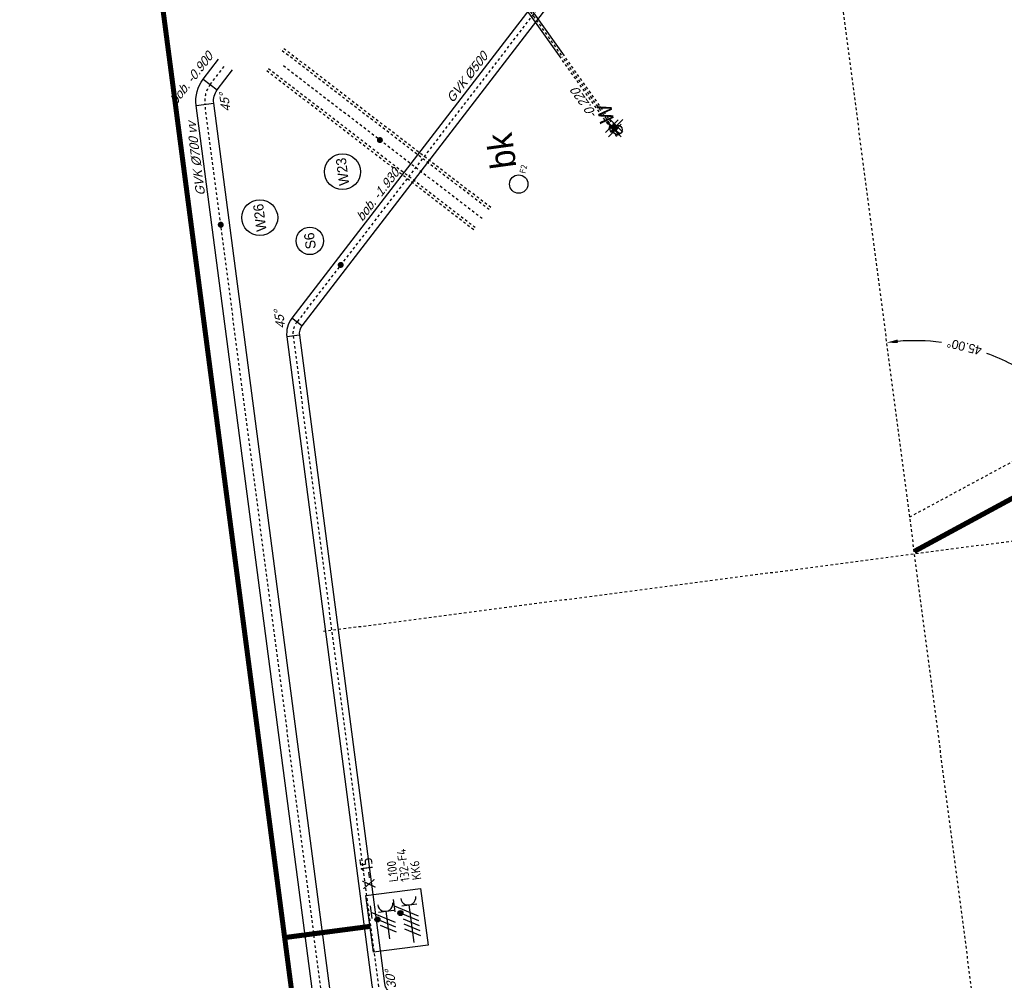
# Model space of a CAD drawing. Header units: metres. Extents: x 118052 to 118564, y 454784 to 455719.
# Tile 101 of 160: x 118426 to 118465, y 455237 to 455275. Entities that reach past the tile are written whole.
import ezdxf
from ezdxf.enums import TextEntityAlignment as Align

# ---------------------------------------------------------------- set-up
doc = ezdxf.new("R2010")
doc.units = ezdxf.units.M
doc.header["$LTSCALE"] = 0.5
doc.header["$PDMODE"] = 3
doc.header["$PDSIZE"] = 0.25
for name, pattern in [('DASHED', [19.05, 12.7, -6.35]), ('Tauw_HIDDEN2', [5.6, 4, -1.6]), ('Tauw_L_Center1', [13, 8, -1.67, 1.66, -1.67]), ('Tauw_L_Center2', [6.499, 4, -0.833, 0.833, -0.833]), ('Tauw_Stramien', [13, 8, -1.67, 1.66, -1.67])]:
    doc.linetypes.add(name, pattern=pattern)
for name, color, linetype in [('EL6221--', 6, 'Continuous'), ('EL6222--', 6, 'Continuous'), ('EL_N_A_EB00----REVISIE~-_-----', 1, 'Continuous'), ('KABELLOOP', 6, 'Continuous'), ('Koningsstal VIEUWPORT', 254, 'Continuous'), ('TOPOD22', 6, 'Continuous'), ('TOPOD25', 6, 'Continuous'), ('ZU_B_-_AL999---LW_bet900-105_gw__20_^200~M_-----', 1, 'Continuous'), ('ZU_B_-_AL999---LW_pvc160_vbr11__18_^200~N_-----', 1, 'Continuous'), ('ZU_B_-_EL999---LB_PE-90_sdr00~H_-----', 1, 'Tauw_L_Center2'), ('ZU_B_-_EL999---LB_pvc160_zgr00~H_-----', 1, 'Tauw_L_Center2'), ('ZU_B_-_EL999---LB_pvc160_zgr00~W_-----', 8, 'Tauw_HIDDEN2'), ('ZU_B_-_EL999---LS_bet500-70_gw~H_-----', 1, 'Tauw_L_Center2'), ('ZU_B_-_EL999---LW_bet900-105_gw~H_-----', 1, 'Tauw_L_Center1'), ('ZU_B_-_EL999---LW_bet900-105_gw~W_-----', 8, 'Tauw_HIDDEN2'), ('ZU_B_-_ML999---LW_bet900-105_gw__20_^200~M_-----', 1, 'Continuous'), ('ZU_B_A_EL999---L__GY-AFSLUITER-150_pn10~W_-----', 9, 'Continuous'), ('ZU_B_N_MB00X---ALG_Stramien~-_-----', 6, 'Tauw_Stramien'), ('ZU_N_-_AL999---LS_GVK500_pgr05__18_^200~-_-----', 7, 'Continuous'), ('ZU_N_-_AL999---LS_GVK500_pgr05__18_^200~B_-----', 7, 'Continuous'), ('ZU_N_-_AL999---LS_GVK500_pgr05__18_^200~N_-----', 7, 'Continuous'), ('ZU_N_-_AL999---LS_GVK500_pgr05__20_^200~M_-----', 7, 'Continuous'), ('ZU_N_-_AL999---LW_gvk700_vgr05__18_^200~-_-----', 7, 'Continuous'), ('ZU_N_-_AL999---LW_gvk700_vgr05__18_^200~B_-----', 7, 'Continuous'), ('ZU_N_-_AL999---LW_gvk700_vgr05__18_^200~N_-----', 7, 'Continuous'), ('ZU_N_-_AL999---LW_gvk700_vgr05__20_^200~M_-----', 7, 'Continuous'), ('ZU_N_-_DX1AMA--_maatvoering_ANG__18_^200', 7, 'Continuous'), ('ZU_N_-_EL999---LB_pvc160_zgr00~H_-----', 2, 'Tauw_L_Center2'), ('ZU_N_-_EL999---LB_pvc160_zgr00~W_-----', 8, 'Continuous'), ('ZU_N_-_EL999---LS_GVK500_pgr05~H_-----', 2, 'Tauw_L_Center2'), ('ZU_N_-_EL999---LS_GVK500_pgr05~W_-----', 2, 'Continuous'), ('ZU_N_-_EL999---LW_gvk700_vgr05~H_-----', 2, 'Tauw_L_Center1'), ('ZU_N_-_EL999---LW_gvk700_vgr05~W_-----', 2, 'Continuous'), ('ZU_N_-_ML999---LS_GVK500_pgr05__20_^200~M_-----', 7, 'Continuous'), ('ZU_N_-_ML999---LW_gvk700_vgr05__20_^200~M_-----', 7, 'Continuous')]:
    doc.layers.add(name, color=color, linetype=linetype)
doc.styles.add('BURO-018', font='Isocp.shx', dxfattribs={"height": 360})
doc.styles.add('BURO-025', font='Isocp.shx', dxfattribs={"height": 500})
doc.styles.add('ROMANS', font='tcb_ltype.shx')
doc.styles.add('TAUW-ISOCP', font='tcb_isocp.shx')
doc.styles.add('tcb_isocp', font='tcb_isocp.shx')
doc.styles.add('WB025', font='ISO.SHX', dxfattribs={"height": 2.5})
doc.dimstyles.new('tzu18-dot_^200', dxfattribs={"dimscale": 200, "dimtxt": 1.8, "dimasz": 3, "dimexe": 2, "dimexo": 0, "dimgap": 0.5, "dimtad": 1, "dimdec": 0, "dimzin": 0, "dimdsep": 46, "dimtxsty": 'TAUW-ISOCP', "dimblk": 'DOTSMALL', "dimcen": 2, "dimdle": 1.5, "dimclre": 8, "dimadec": 0, "dimazin": 0, "dimtp": 1, "dimtm": 1, "dimtfac": 1, "dimtix": 1, "dimtmove": 1, "dimatfit": 3, "dimldrblk": 'DOTSMALL', "dimfxl": 1, "dimtvp": 0.5, "dimtolj": 1, "dimtzin": 0, "dimlwd": -1, "dimlwe": 5, "dimarcsym": 0})

# ---------------------------------------------------------------- blocks, each defined once
blk = doc.blocks.new('meAF150T-Z')
for p, q in [((-210, 104), (-207, 108)), ((-210, -104), (-210, 104)), ((-207, 108), (-207, 142)), ((-207, 142), (-191, 142)), ((-207, -108), (-207, 108)), ((-191, 142), (-191, -142)), ((-186, 91), (-175, 89)), ((-175, 89), (-175, -81)), ((-35, 89), (-24, 91)), ((-35, 89), (-35, -81)), ((-19, -142), (-19, 142)), ((-19, 142), (-3, 142)), ((-3, 142), (-3, 108)), ((-3, 108), (-3, -108)), ((-3, 108), (0, 104)), ((0, 104), (0, -104)), ((-207, -108), (-210, -104)), ((-207, -142), (-207, -108)), ((-191, -142), (-207, -142)), ((-175, -89), (-186, -91)), ((-24, -91), (-35, -89)), ((-3, -142), (-19, -142)), ((0, -104), (-3, -108)), ((-3, -108), (-3, -142))]:
    blk.add_line(p, q)
blk.add_lwpolyline([(-120, 15), (-90, 15), (-90, -15), (-120, -15)], close=True)
blk.add_circle((-105, 0), 61.8)
for centre, radius, start, end in [((-185, 97), 6, 180, 256.3995), ((-105, 89), 70, 0, 180), ((-25, 97), 6, 283.6005, 0), ((-185, -97), 6, 103.6005, 180), ((-105, -81), 70, 180, 0), ((-25, -97), 6, 0, 76.3995)]:
    blk.add_arc(centre, radius, start, end)
for p in [(-210, 0), (-105, 159), (0, 0)]:
    blk.add_point(p)
blk = doc.blocks.new('45')
at = {"linetype": 'Continuous'}
blk.add_circle((0, 0), 0.767, dxfattribs=at)
at = {"linetype": 'Continuous', "style": 'ROMANS'}
blk.add_text('w', height=3, rotation=180, dxfattribs=at).set_placement((-1.41, -0.22))
blk = doc.blocks.new('66')
at = {"linetype": 'Continuous'}
blk.add_circle((0, 0), 0.365, dxfattribs=at)
at = {"linetype": 'Continuous', "style": 'ROMANS'}
blk.add_text('bk', height=1, dxfattribs=at).set_placement((0.683, 0))
blk = doc.blocks.new('*D171')
at = {"layer": 'Defpoints', "color": 0, "transparency": 16777216}
for p in [(-240415, 54851), (-216153, 54815), (-140398, 54858), (-208918, 50654), (-201831, 40494)]:
    blk.add_point(p, dxfattribs=at)
at = {"layer": 'ZU_N_-_DX1AMA--_maatvoering_ANG__18_^200', "transparency": 16777216}
for start, end in [(345.2344, 357.0558), (317.9511, 332.5768)]:
    blk.add_arc((-216191, 54853), 8398, start, end, dxfattribs=at)
for points in [[(-207877, 54423), (-207733, 54420), (-207794, 54853)], [(-209903, 49179), (-210008, 49278), (-210253, 48915)]]:
    blk.add_solid(points, dxfattribs=at)
at = {"layer": 'ZU_N_-_DX1AMA--_maatvoering_ANG__18_^200', "transparency": 16777216, "insert": (-208356, 51831), "char_height": 360, "attachment_point": 5, "rotation": 68.9056, "style": 'TAUW-ISOCP'}
blk.add_mtext('\\A1;45.00°', dxfattribs=at)
blk = doc.blocks.new('_DotSmall')
at = {"color": 0, "linetype": 'ByBlock', "const_width": 0.5}
blk.add_lwpolyline([(-0.0625, 0, 1), (0.0625, 0, 1)], format="xyb", close=True, dxfattribs=at)
blk = doc.blocks.new('E00416')
at = {"color": 0, "linetype": 'Continuous'}
for p, q in [((-3, 7.98), (-3, 5.48)), ((-3, 6.73), (1.5, 4.13)), ((-1.5, 6.5), (1.5, 6.5)), ((0, 1), (0, 6.5)), ((1.5, 3.13), (-1.5, 4.87)), ((1.5, 2.13), (-1.5, 3.87))]:
    blk.add_line(p, q, dxfattribs=at)
at = {"color": 0, "linetype": 'Continuous', "const_width": 0.5}
blk.add_lwpolyline([(-1.68, 5.12, 1), (-2.18, 5.12, 1)], format="xyb", close=True, dxfattribs=at)
at = {"color": 0, "linetype": 'Continuous'}
blk.add_circle((-1.93, 5.12), 0.5, dxfattribs=at)
blk.add_arc((0, 8), 1.5, 180, 0, dxfattribs=at)
at = {"color": 0, "linetype": 'Continuous', "style": 'BURO-018', "flags": 1}
blk.add_attdef('E_MATCODE', text='', height=1.8, rotation=262.5837, dxfattribs=at).set_placement((-436086809.67, 176092602.94), align=Align.MIDDLE)
at = {"color": 0, "linetype": 'Continuous', "style": 'BURO-018'}
for tag, p in [('E_GKAST', (0, 13)), ('E_GROEP', (0, 10)), ('E_SGROEP', (4.5, 10))]:
    blk.add_attdef(tag, text='', height=1.8, dxfattribs=at).set_placement(p, align=Align.MIDDLE)
at = {"color": 0, "linetype": 'Continuous', "style": 'BURO-018', "flags": 1}
blk.add_attdef('E_VERMCODE', text='', height=1.8, dxfattribs=at).set_placement((13, 10), align=Align.MIDDLE)
blk = doc.blocks.new('111304D')
at = {"color": 0, "linetype": 'Continuous'}
for p, q in [((-3, 9.98), (-3, 7.48)), ((-3, 8.73), (1.5, 6.13)), ((-1.5, 8.5), (1.5, 8.5)), ((0, 1), (0, 8.5)), ((1.5, 5.13), (-1.5, 6.87)), ((1.5, 4.13), (-1.5, 5.87)), ((1.5, 3.13), (-1.5, 4.87)), ((1.5, 2.13), (-1.5, 3.87))]:
    blk.add_line(p, q, dxfattribs=at)
at = {"color": 0, "linetype": 'Continuous', "const_width": 0.5}
blk.add_lwpolyline([(-1.68, 7.12, 1), (-2.18, 7.12, 1)], format="xyb", close=True, dxfattribs=at)
at = {"color": 0, "linetype": 'Continuous'}
blk.add_circle((-1.93, 7.12), 0.5, dxfattribs=at)
blk.add_arc((0, 10), 1.5, 180, 0, dxfattribs=at)
at = {"color": 0, "linetype": 'Continuous', "style": 'BURO-018', "flags": 1}
blk.add_attdef('E_MATCODE', text='', height=1.8, rotation=262.5837, dxfattribs=at).set_placement((-436086809.67, 176092602.94), align=Align.MIDDLE)
at = {"color": 0, "linetype": 'Continuous', "style": 'BURO-018'}
for tag, p in [('E_GKAST', (0, 15.5)), ('E_GROEP', (0, 12.5)), ('E_SGROEP', (4.5, 12.5))]:
    blk.add_attdef(tag, text='', height=1.8, dxfattribs=at).set_placement(p, align=Align.MIDDLE)
at = {"color": 0, "linetype": 'Continuous', "style": 'BURO-018', "flags": 1}
blk.add_attdef('E_VERMCODE', text='', height=1.8, dxfattribs=at).set_placement((13, 12.5), align=Align.MIDDLE)
blk = doc.blocks.new('A$C051E189E')
at = {"layer": 'EL6221--'}
blk.add_lwpolyline([(33143, 18298), (35406, 18298), (35406, 16117), (33143, 16117)], close=True, dxfattribs=at)
ref = blk.add_blockref('111304D', (33114, 16650), dxfattribs=dict(at, xscale=200, yscale=200, zscale=200, rotation=270.0000221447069))
ref.add_attrib('E_GROEP', 'KK6', dxfattribs={"layer": '0', "color": 1, "linetype": 'Continuous', "height": 360, "rotation": 0, "style": 'BURO-018'}).set_placement((36137, 16221), align=Align.MIDDLE)
ref.add_attrib('E_GKAST', 'L100', dxfattribs={"layer": '0', "color": 1, "linetype": 'Continuous', "height": 360, "rotation": 0, "style": 'BURO-018'}).set_placement((36214, 17135), align=Align.MIDDLE)
ref.add_attrib('E_SGROEP', '132-F4', dxfattribs={"layer": '0', "color": 1, "linetype": 'Continuous', "height": 360, "rotation": 0, "style": 'BURO-018'}).set_placement((36401, 16682), align=Align.MIDDLE)
at = {"layer": 'EL6222--', "xscale": 200, "yscale": 200, "zscale": 200, "rotation": 270.0000221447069}
blk.add_blockref('E00416', (33382, 17587), dxfattribs=at)
at = {"layer": 'EL6221--', "color": 2, "style": 'BURO-025'}
blk.add_text('X-15', height=500, dxfattribs=at).set_placement((35636, 17876))
blk = doc.blocks.new('A$C6DFC50BF')
at = {"layer": 'KABELLOOP', "linetype": 'DASHED', "const_width": 200}
for points in [[(114096, 21708), (-5706, 21708)], [(34173, 18298), (34173, 21708)], [(46093, -4997), (53348, -23920), (55186, -28440)]]:
    blk.add_lwpolyline(points, dxfattribs=at)
blk = doc.blocks.new('Leidingen')
at = {"layer": 'ZU_B_-_EL999---LB_pvc160_zgr00~H_-----'}
blk.add_lwpolyline([(-198284.2, 64324), (-194911.9, 66117.4)], dxfattribs=at)
at = {"layer": 'ZU_B_-_EL999---LB_pvc160_zgr00~W_-----'}
for points in [[(-198321.7, 64394.6), (-194949.5, 66188.1)], [(-198246.6, 64253.3), (-194874.3, 66046.8)]]:
    blk.add_lwpolyline(points, dxfattribs=at)
at = {"layer": 'ZU_B_-_EL999---LS_bet500-70_gw~H_-----'}
blk.add_lwpolyline([(-214758.6, 54853), (-207109.4, 34788.3, -0.0912837)], format="xyb", dxfattribs=at)
at = {"layer": 'ZU_B_-_EL999---LW_bet900-105_gw~H_-----'}
blk.add_lwpolyline([(-200848.4, 70101.4), (-193793.9, 77157.2, -0.1989124)], format="xyb", dxfattribs=at)
blk.add_lwpolyline([(-208882.2, 35929.6), (-216136.8, 54852.9)], dxfattribs=at)
at = {"layer": 'ZU_B_-_EL999---LW_bet900-105_gw~W_-----'}
for points in [[(-201240.9, 70493.9), (-193871, 77865.1, -0.1989124)], [(-201166.6, 70419.6), (-193796.7, 77790.8, -0.1989124)], [(-200530.2, 69783.3), (-193158.8, 77156, -0.1989124)], [(-200455.9, 69709), (-193086.1, 77080.2, -0.1989124)]]:
    blk.add_lwpolyline(points, format="xyb", dxfattribs=at)
at = {"layer": 'ZU_B_-_ML999---LW_bet900-105_gw__20_^200~M_-----', "flags": 128}
blk.add_lwpolyline([(-197237.4, 73713.1, 0, 0, 0), (-197172.5, 73612.2, 0, 91.8, 0), (-197177.4, 73619.9, 91.8, 169.7, 0), (-197191.5, 73641.8, 169.7, 221.7, 0), (-197212.5, 73674.5, 221.7, 240, 0), (-197237.4, 73713.1, 240, 221.7, 0), (-197262.2, 73751.8, 221.7, 169.7, 0), (-197283.3, 73784.5, 169.7, 91.8, 0), (-197297.4, 73806.4, 91.8, 0, 0), (-197302.3, 73814.1, 0, 0, 0), (-197237.4, 73713.1, 0, 0, 0), (-197902.4, 74746.9, 0, 0, 0)], format="xyseb", dxfattribs=at)
at = {"layer": 'ZU_B_-_ML999---LW_bet900-105_gw__20_^200~M_-----'}
blk.add_circle((-198286.7, 75344.4), 710.3, dxfattribs=at)
at = {"layer": 'ZU_B_N_MB00X---ALG_Stramien~-_-----'}
for p, q in [((-216231.2, 78459.1), (-216228.3, 32175.5)), ((-240415.4, 54851.4), (-140397.8, 54857.7))]:
    blk.add_line(p, q, dxfattribs=at)
at = {"layer": 'ZU_N_-_EL999---LB_pvc160_zgr00~H_-----'}
blk.add_lwpolyline([(-188326.3, 428), (-188330.9, 4822.3, -0.4142136), (-187771.5, 5382.9), (-138780.5, 5434.3, 0.4139341), (-138221.1, 5994.4), (-138227, 68533.4, 0.1989124), (-138391.1, 68929.4), (-148707.2, 79243.6, 0.1983621), (-149102, 79407.5), (-169703.5, 79449.2, 0.123322), (-169967.6, 79383.6), (-194911.9, 66117.4)], format="xyb", dxfattribs=at)
at = {"layer": 'ZU_N_-_EL999---LB_pvc160_zgr00~W_-----'}
for points in [[(-188246.3, 428), (-188250.9, 4822.4, -0.4142136), (-187771.4, 5302.9), (-138780.4, 5354.3, 0.4139341), (-138141.1, 5994.4), (-138147, 68533.4, 0.1989124), (-138334.5, 68985.9), (-148650.6, 79300.1, 0.1983621), (-149101.9, 79487.5), (-169703.3, 79529.2, 0.123322), (-170005.1, 79454.3), (-194949.5, 66188.1)], [(-188406.3, 427.9), (-188410.9, 4822.2, -0.4142136), (-187771.6, 5462.9), (-138780.6, 5514.3, 0.4139341), (-138301.1, 5994.3), (-138307, 68533.4, 0.1989124), (-138447.6, 68872.8), (-148763.8, 79187, 0.1983621), (-149102.2, 79327.5), (-169703.6, 79369.2, 0.123322), (-169930, 79313), (-194874.3, 66046.8)]]:
    blk.add_lwpolyline(points, format="xyb", dxfattribs=at)
at = {"layer": 'ZU_N_-_EL999---LS_GVK500_pgr05~H_-----'}
blk.add_lwpolyline([(-189887.3, 47854.6), (-189888.3, 63534.5, 0.1989124), (-190108, 64064.8), (-203954.7, 77909.9, 0.1989124), (-204485.1, 78129.5), (-230375.5, 78127.9, 0.1316525), (-230750.5, 78027.4), (-244703.6, 69970.4), (-262229.9, 59850.1)], format="xyb", dxfattribs=at)
at = {"layer": 'ZU_N_-_EL999---LS_GVK500_pgr05~W_-----', "linetype": 'Continuous'}
for p, q in [((-204485.1, 77879.5), (-204485.1, 78379.5)), ((-204131.5, 77733.1), (-203778, 78086.7))]:
    blk.add_line(p, q, dxfattribs=at)
at = {"layer": 'ZU_N_-_EL999---LS_GVK500_pgr05~W_-----'}
for points in [[(-189637.3, 47854.6), (-189638.3, 63534.5, 0.1989124), (-189931.2, 64241.6), (-203778, 78086.7, 0.1989124), (-204485.1, 78379.5), (-230375.5, 78377.9, 0.1316525), (-230875.5, 78243.9), (-262354.9, 60066.6)], [(-190137.3, 47854.6), (-190138.3, 63534.5, 0.1989124), (-190284.7, 63888.1), (-204131.5, 77733.1, 0.1989124), (-204485.1, 77879.5), (-230375.5, 77877.9, 0.1316525), (-230625.5, 77810.9), (-262104.9, 59633.6)]]:
    blk.add_lwpolyline(points, format="xyb", dxfattribs=at)
at = {"layer": 'ZU_N_-_EL999---LW_gvk700_vgr05~H_-----'}
blk.add_lwpolyline([(-246011, 76071), (-241996.5, 80086, -0.1989126), (-241254.1, 80393.6), (-194928.2, 80396.5, -0.1989285), (-194185.7, 80088.9), (-193478.6, 79381.8)], format="xyb", dxfattribs=at)
at = {"layer": 'ZU_N_-_EL999---LW_gvk700_vgr05~W_-----', "linetype": 'Continuous'}
for p, q in [((-194928.2, 80746.5), (-194928.2, 80046.5)), ((-193938.2, 80336.4), (-194433.1, 79841.4))]:
    blk.add_line(p, q, dxfattribs=at)
at = {"layer": 'ZU_N_-_EL999---LW_gvk700_vgr05~W_-----'}
for points in [[(-246258.5, 76318.5), (-242244, 80333.5, -0.1989126), (-241254.1, 80743.6), (-194928.2, 80746.5, -0.1989285), (-193938.2, 80336.4), (-193231.1, 79629.3)], [(-245763.5, 75823.5), (-241749, 79838.5, -0.1989126), (-241254.1, 80043.6), (-194928.2, 80046.5, -0.1989285), (-194433.1, 79841.4), (-193726, 79134.3)]]:
    blk.add_lwpolyline(points, format="xyb", dxfattribs=at)
at = {"layer": 'ZU_N_-_ML999---LS_GVK500_pgr05__20_^200~M_-----', "flags": 128}
blk.add_lwpolyline([(-201937.6, 75893, 0, 0, 0), (-202023, 75808.7, 0, 91.8, 0), (-202016.5, 75815.1, 91.8, 169.7, 0), (-201998, 75833.4, 169.7, 221.7, 0), (-201970.3, 75860.7, 221.7, 240, 0), (-201937.6, 75893, 240, 221.7, 0), (-201905, 75925.3, 221.7, 169.7, 0), (-201877.2, 75952.6, 169.7, 91.8, 0), (-201858.7, 75970.9, 91.8, 0, 0), (-201852.2, 75977.3, 0, 0, 0), (-201937.6, 75893, 0, 0, 0), (-201222.3, 76599.4, 0, 0, 0)], format="xyseb", dxfattribs=at)
at = {"layer": 'ZU_N_-_ML999---LS_GVK500_pgr05__20_^200~M_-----'}
blk.add_circle((-200836.5, 76980.4), 542.2, dxfattribs=at)
at = {"layer": 'ZU_N_-_ML999---LW_gvk700_vgr05__20_^200~M_-----', "flags": 128}
blk.add_lwpolyline([(-199741.8, 80396.2, 0, 0, 0), (-199747.7, 80516, 0, 91.8, 0), (-199747.3, 80506.9, 91.8, 169.7, 0), (-199746, 80480.9, 169.7, 221.7, 0), (-199744.1, 80442, 221.7, 240, 0), (-199741.8, 80396.2, 240, 221.7, 0), (-199739.6, 80350.3, 221.7, 169.7, 0), (-199737.7, 80311.4, 169.7, 91.8, 0), (-199736.4, 80285.5, 91.8, 0, 0), (-199735.9, 80276.3, 0, 0, 0), (-199741.8, 80396.2, 0, 0, 0), (-199699.6, 79537.5, 0, 0, 0)], format="xyseb", dxfattribs=at)
at = {"layer": 'ZU_N_-_ML999---LW_gvk700_vgr05__20_^200~M_-----'}
blk.add_circle((-199664.8, 78828.2), 710.2, dxfattribs=at)
at = {"layer": 'EL_N_A_EB00----REVISIE~-_-----'}
for name in ['A$C051E189E', 'A$C6DFC50BF']:
    blk.add_blockref(name, (-262229.9, 59850.1), dxfattribs=at)
at = {"layer": 'TOPOD22', "xscale": 249.9999999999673, "yscale": 249.9999999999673, "zscale": 249.9999999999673, "rotation": 183.7279797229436}
blk.add_blockref('45', (-198059.4, 64333.5), dxfattribs=at)
at = {"layer": 'TOPOD25', "xscale": 999.9999999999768, "yscale": 999.9999999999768, "zscale": 999.9999999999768, "rotation": 0.2803370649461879}
blk.add_blockref('66', (-199680, 68490.8), dxfattribs=at)
at = {"layer": 'ZU_B_A_EL999---L__GY-AFSLUITER-150_pn10~W_-----', "rotation": 208.0054458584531}
blk.add_blockref('meAF150T-Z', (-198064.9, 64440.6), dxfattribs=at)
at = {"layer": 'ZU_B_-_AL999---LW_bet900-105_gw__20_^200~M_-----', "style": 'tcb_isocp'}
blk.add_text('W23', height=400, dxfattribs=at).set_placement((-198286.7, 75344.4), align=Align.MIDDLE)
at = {"layer": 'ZU_B_-_AL999---LW_pvc160_vbr11__18_^200~N_-----', "style": 'tcb_isocp', "oblique": 20.00024}
blk.add_text('-0.220', height=360, rotation=28.00545, dxfattribs=at).set_placement((-197375.8, 65017.1))
at = {"layer": 'ZU_B_-_EL999---LB_PE-90_sdr00~H_-----', "style": 'WB025'}
blk.add_text('F2', height=250, rotation=340.53645, dxfattribs=at).set_placement((-199315.8, 68168.5))
at = {"layer": 'ZU_N_-_AL999---LS_GVK500_pgr05__18_^200~-_-----', "style": 'tcb_isocp', "oblique": 20.00024}
blk.add_text('GVK %%129500', height=360, rotation=315.0036, dxfattribs=at).set_placement((-196177.7, 70673.1))
at = {"layer": 'ZU_N_-_AL999---LS_GVK500_pgr05__18_^200~B_-----', "style": 'tcb_isocp', "oblique": 20.00024}
for s, p in [('45%%d', (-203778, 78574.6)), ('30%%d', (-230251.8, 77614.8))]:
    blk.add_text(s, height=360, dxfattribs=at).set_placement(p, align=Align.MIDDLE_CENTER)
at = {"layer": 'ZU_N_-_AL999---LS_GVK500_pgr05__18_^200~N_-----', "style": 'tcb_isocp', "oblique": 20.00024}
blk.add_text('bob. -1.930', height=360, rotation=315.0036, dxfattribs=at).set_placement((-200365.2, 74823.6))
at = {"layer": 'ZU_N_-_AL999---LS_GVK500_pgr05__20_^200~M_-----', "style": 'tcb_isocp'}
blk.add_text('S6', height=400, dxfattribs=at).set_placement((-200836.5, 76980.4), align=Align.MIDDLE)
at = {"layer": 'ZU_N_-_AL999---LW_gvk700_vgr05__18_^200~-_-----', "style": 'tcb_isocp', "oblique": 20.00024}
blk.add_text('GVK %%129700 vv', height=360, rotation=0.00356, dxfattribs=at).set_placement((-198504.8, 80854.7))
at = {"layer": 'ZU_N_-_AL999---LW_gvk700_vgr05__18_^200~B_-----', "style": 'tcb_isocp', "oblique": 20.00024}
blk.add_text('45%%d', height=360, dxfattribs=at).set_placement((-194969.7, 79608.1), align=Align.MIDDLE_CENTER)
at = {"layer": 'ZU_N_-_AL999---LW_gvk700_vgr05__18_^200~N_-----', "style": 'tcb_isocp', "oblique": 20.00024}
blk.add_text('bob. -0.900', height=360, rotation=315, dxfattribs=at).set_placement((-194835.1, 81539.3))
at = {"layer": 'ZU_N_-_AL999---LW_gvk700_vgr05__20_^200~M_-----', "style": 'tcb_isocp'}
blk.add_text('W26', height=400, dxfattribs=at).set_placement((-199664.8, 78828.2), align=Align.MIDDLE)
at = {"layer": 'ZU_N_-_DX1AMA--_maatvoering_ANG__18_^200'}
dim = blk.add_angular_dim_2l(base=(-208918.4, 50654.5), line1=((-240415.4, 54851.4), (-140397.8, 54857.7)), line2=((-216153.4, 54815.1), (-201831, 40494.4)), dimstyle='tzu18-dot_^200', override={"dimasz": 2.16, "dimexe": 0, "dimgap": 0.6, "dimtad": 0, "dimcen": 0.1, "dimdle": 0, "dimclrd": 256, "dimclrt": 256, "dimadec": 2, "dimtm": 0, "dimtofl": 0, "dimtmove": 0, "dimtvp": 0}, dxfattribs=at)
dim.commit()
dim.dimension.update_dxf_attribs({"geometry": '*D171', "text_midpoint": (-208356.3, 51830.5), "dimtype": 162})

msp = doc.modelspace()

# ---------------------------------------------------------------- block references
at = {"layer": 'Koningsstal VIEUWPORT', "color": 6, "xscale": 0.0009975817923, "yscale": 0.0009975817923, "zscale": 0.0009975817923, "rotation": 97.46987594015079}
msp.add_blockref('Leidingen', (118487.852, 455474.689), dxfattribs=at)

doc.saveas('drawing.dxf')
